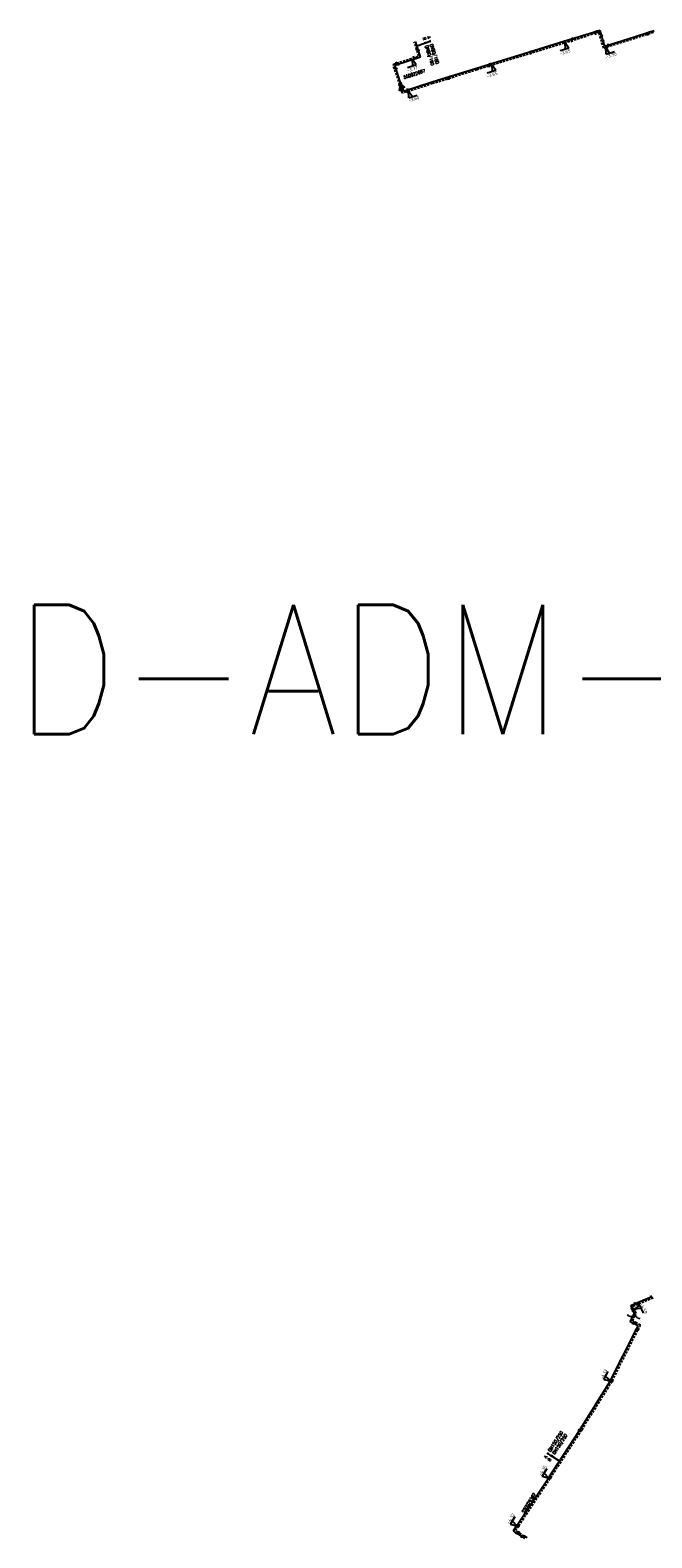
# Model space of a CAD drawing. Header units: millimetres. Extents: x 0 to 118318689, y 0 to 490460760.
# Tile 3 of 117: x 113661744 to 113834918, y 485379656 to 485799266. Entities that reach past the tile are written whole.
import ezdxf
from ezdxf.enums import TextEntityAlignment as Align

# ---------------------------------------------------------------- set-up
doc = ezdxf.new("R2010")
doc.units = ezdxf.units.MM
doc.header["$LTSCALE"] = 200
doc.linetypes.add('HIDDEN2', pattern=[4.7625, 3.175, -1.5875])
doc.layers.get('0').update_dxf_attribs({"color": 8})
for name, color, linetype in [('LD-I-lekdetectiecode', 7, 'Continuous'), ('WT-C-mof', 7, 'Continuous'), ('WT-C-VERLOOP', 7, 'Continuous'), ('WT-I-diam', 7, 'Continuous'), ('WT-I-info', 7, 'Continuous'), ('WT-I-NAP', 7, 'Continuous'), ('WT-L-aanvoer', 6, 'Continuous'), ('WT-L-retour', 6, 'HIDDEN2')]:
    doc.layers.add(name, color=color, linetype=linetype)
doc.styles.add('DIN17', font='ROMANS.SHX', dxfattribs={"width": 0.9})
doc.styles.add('ISOCP', font='ISOCP.SHX')

# ---------------------------------------------------------------- blocks, each defined once
blk = doc.blocks.new('LR-mof')
at = {"color": 0, "linetype": 'ByBlock', "lineweight": -2}
blk.add_line((0, -0.75), (0, 0.75), dxfattribs=at)
blk = doc.blocks.new('nap1')
at = {"color": 0, "linetype": 'Continuous'}
for p, q in [((-1, 3.5), (0, 0)), ((-1, 3.5), (4, 3.5)), ((1, 3.5), (0, 0))]:
    blk.add_line(p, q, dxfattribs=at)
at = {"color": 0, "linetype": 'Continuous', "style": 'ISOCP'}
for tag, p in [('*1', (1.7, 5)), ('*2', (4, 1.5))]:
    blk.add_attdef(tag, text='', height=1.8, dxfattribs=at).set_placement(p, align=Align.MIDDLE)
blk = doc.blocks.new('LR-VERL')
at = {"color": 0, "linetype": 'ByBlock', "lineweight": -2}
blk.add_lwpolyline([(1.08, 0), (-1.08, -1.25), (-1.08, 1.25)], close=True, dxfattribs=at)
blk = doc.blocks.new('nap2')
at = {"color": 0, "linetype": 'Continuous'}
for p, q in [((1, 3.5), (-4, 3.5)), ((-1, 3.5), (0, 0)), ((1, 3.5), (0, 0))]:
    blk.add_line(p, q, dxfattribs=at)
at = {"color": 0, "linetype": 'Continuous', "style": 'ISOCP'}
for tag, p in [('*2', (-4, 1.5)), ('*1', (-1.5, 5))]:
    blk.add_attdef(tag, text='', height=1.8, dxfattribs=at).set_placement(p, align=Align.MIDDLE)
blk = doc.blocks.new('LR-hyp')
at = {"color": 7, "linetype": 'ByBlock', "lineweight": -3, "style": 'DIN17', "width": 0.9}
blk.add_attdef('*1', text='', height=1.8, dxfattribs=at).set_placement((0, 0), align=Align.MIDDLE)
at = {"color": 7, "linetype": 'ByBlock', "lineweight": -2, "style": 'DIN17', "width": 0.9, "flags": 1}
blk.add_attdef('*2', text='', height=1.8, dxfattribs=at).set_placement((0, -5), align=Align.MIDDLE)
blk = doc.blocks.new('LR-DIAB2')
at = {"color": 0, "linetype": 'Continuous', "lineweight": -3}
blk.add_line((0, 5), (0, 7.8), dxfattribs=at)
at = {"color": 0, "lineweight": -3}
blk.add_line((0, 0), (0, 5), dxfattribs=at)
for points in [[(0.61, 7.8), (0, 7.8), (-0.61, 7.8)], [(0.61, 5), (0, 5), (-0.61, 5)]]:
    blk.add_lwpolyline(points, dxfattribs=at)
at = {"color": 1, "lineweight": -3, "style": 'DIN17', "width": 0.9}
for tag, p in [('*1', (-1.61, 7.8)), ('*2', (-1.61, 5.02))]:
    blk.add_attdef(tag, text='', height=1.8, dxfattribs=at).set_placement(p, align=Align.MIDDLE_RIGHT)
for tag, p in [('*11', (1.61, 7.8)), ('*12', (1.61, 5))]:
    blk.add_attdef(tag, text='', height=1.8, dxfattribs=at).set_placement(p, align=Align.MIDDLE_LEFT)
blk = doc.blocks.new('LR-mofD')
at = {"color": 0, "linetype": 'ByBlock', "lineweight": -2}
blk.add_line((0, -0.75), (0, 0.75), dxfattribs=at)
at = {"color": 1, "linetype": 'ByBlock', "lineweight": -3, "style": 'DIN17', "width": 0.9}
blk.add_attdef('*1', text='', height=1.8, dxfattribs=at).set_placement((0, 2), align=Align.MIDDLE)

msp = doc.modelspace()

# ---------------------------------------------------------------- linework, layer by layer
at = {"layer": 'WT-L-aanvoer'}
for p, q in [((113820483, 485799163), (113810392, 485796065)), ((113821843, 485794760), (113820483, 485799163)), ((113835600, 485799088), (113834075, 485798606)), ((113770510, 485791843), (113769104, 485796145)), ((113810392, 485796065), (113796618, 485791834)), ((113830062, 485797337), (113821843, 485794760)), ((113834075, 485798606), (113830062, 485797337)), ((113763364, 485789507), (113770510, 485791843)), ((113796618, 485791834), (113786061, 485788579)), ((113764936, 485784618), (113763364, 485789507)), ((113786061, 485788579), (113773721, 485784763)), ((113765221, 485783733), (113764936, 485784618)), ((113765703, 485782234), (113765221, 485783733)), ((113773721, 485784763), (113765703, 485782234)), ((113830267, 485444885), (113834752, 485446775)), ((113829049, 485444363), (113830267, 485444885)), ((113829405, 485443575), (113829049, 485444363)), ((113830056, 485442131), (113829405, 485443575)), ((113828892, 485439797), (113829528, 485441072)), ((113829764, 485439357), (113828892, 485439797)), ((113829528, 485441072), (113830056, 485442131)), ((113831118, 485438673), (113829764, 485439357)), ((113830478, 485437392), (113831118, 485438673)), ((113823251, 485423118), (113830478, 485437392)), ((113814748, 485409562), (113823251, 485423118)), ((113806004, 485396164), (113814748, 485409562)), ((113797165, 485382829), (113806004, 485396164)), ((113796369, 485381597), (113797165, 485382829)), ((113797154, 485381075), (113796369, 485381597)), ((113798638, 485380088), (113797154, 485381075)), ((113799537, 485379488), (113798638, 485380088))]:
    msp.add_line(p, q, dxfattribs=at)
at = {"layer": 'WT-L-retour'}
for p, q in [((113770031, 485792086), (113768743, 485796027)), ((113810509, 485795683), (113796736, 485791452)), ((113820218, 485798664), (113810509, 485795683)), ((113821580, 485794259), (113820218, 485798664)), ((113830182, 485796955), (113821580, 485794259)), ((113833667, 485798057), (113830182, 485796955)), ((113835341, 485798586), (113833667, 485798057)), ((113762886, 485789751), (113770031, 485792086)), ((113796736, 485791452), (113786179, 485788197)), ((113764720, 485784049), (113762886, 485789751)), ((113786179, 485788197), (113773840, 485784381)), ((113765014, 485783136), (113764720, 485784049)), ((113765463, 485781739), (113765014, 485783136)), ((113773840, 485784381), (113765463, 485781739)), ((113829648, 485444130), (113831202, 485444793)), ((113830100, 485443129), (113829648, 485444130)), ((113830554, 485442122), (113830100, 485443129)), ((113831202, 485444793), (113835308, 485446514)), ((113829495, 485439997), (113830201, 485441412)), ((113830401, 485439539), (113829495, 485439997)), ((113830201, 485441412), (113830554, 485442122)), ((113831721, 485438873), (113830401, 485439539)), ((113831090, 485437608), (113831721, 485438873)), ((113823887, 485423330), (113831090, 485437608)), ((113815407, 485409759), (113823887, 485423330)), ((113806665, 485396359), (113815407, 485409759)), ((113797824, 485383019), (113806665, 485396359)), ((113796988, 485381726), (113797825, 485383020)), ((113797833, 485381164), (113796988, 485381726)), ((113799382, 485380133), (113797833, 485381164)), ((113800147, 485379621), (113799382, 485380133))]:
    msp.add_line(p, q, dxfattribs=at)

# ---------------------------------------------------------------- block references
at = {"layer": 'LD-I-lekdetectiecode', "linetype": 'Continuous'}
ref = msp.add_blockref('LR-hyp', (113795477, 485621286), dxfattribs=dict(at, xscale=20000, yscale=20000, zscale=20000))
ref.add_attrib('*1', 'LD-ADM-3901', dxfattribs={"layer": '0', "color": 0, "linetype": 'ByBlock', "lineweight": -3, "height": 36000, "style": 'DIN17', "width": 0.9}).set_placement((113795477, 485621286), align=Align.MIDDLE)
at = {"layer": 'WT-C-mof', "linetype": 'Continuous'}
for p, xscale, yscale, zscale, rotation in [((113819648, 485798907), 500.0000000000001, 500.0000000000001, 500.0000000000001, 17.0698), ((113812594, 485796323), 500.0000000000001, 500.0000000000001, 500.0000000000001, 17.0698), ((113812849, 485796819), 500.0000000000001, 500.0000000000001, 500.0000000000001, 17.0698), ((113819248, 485798366), 500.0000000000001, 500.0000000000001, 500.0000000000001, 17.0698), ((113820664, 485797221), 500.0000000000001, 500.0000000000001, 500.0000000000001, 287.1758999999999), ((113820925, 485797731), 500.0000000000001, 500.0000000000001, 500.0000000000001, 287.1758999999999), ((113821146, 485795661), 500.0000000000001, 500.0000000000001, 500.0000000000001, 287.1758999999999), ((113821373, 485796282), 500.0000000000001, 500.0000000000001, 500.0000000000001, 287.1758999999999), ((113822410, 485794519), 500.0000000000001, 500.0000000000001, 500.0000000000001, 17.40389999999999), ((113822811, 485795064), 500.0000000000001, 500.0000000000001, 500.0000000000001, 17.40389999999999), ((113833846, 485798114), 500.0000000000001, 500.0000000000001, 500.0000000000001, 17.5481), ((113834252, 485798662), 500.0000000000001, 500.0000000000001, 500.0000000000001, 17.5481), ((113768632, 485791629), 500.0000000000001, 500.0000000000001, 500.0000000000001, 18.1018), ((113769061, 485791370), 500.0000000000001, 500.0000000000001, 500.0000000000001, 18.1018), ((113769404, 485794005), 500.0000000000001, 500.0000000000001, 500.0000000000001, 288.1018), ((113769900, 485793712), 500.0000000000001, 500.0000000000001, 500.0000000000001, 288.1018), ((113801146, 485792807), 499.9999999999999, 499.9999999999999, 499.9999999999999, 17.0743), ((113801359, 485793290), 499.9999999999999, 499.9999999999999, 499.9999999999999, 17.0743), ((113763186, 485788820), 500, 500, 500, 287.8318), ((113763670, 485788555), 500, 500, 500, 287.8318), ((113763847, 485790065), 500.0000000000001, 500.0000000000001, 500.0000000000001, 18.1018), ((113764291, 485789810), 500.0000000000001, 500.0000000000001, 500.0000000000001, 18.1018), ((113778438, 485786222), 500, 500, 500, 17.18509999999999), ((113789628, 485789261), 500, 500, 500, 17.13540000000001), ((113789920, 485789769), 500, 500, 500, 17.13540000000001), ((113764720, 485784049), 500, 500, 500, 287.8318), ((113764936, 485784618), 500, 500, 500, 287.8318), ((113765201, 485782554), 500, 500, 500, 287.8318), ((113765398, 485783183), 500, 500, 500, 287.8318), ((113766737, 485782141), 500, 500, 500, 17.5067), ((113766959, 485782630), 500, 500, 500, 17.5067), ((113778248, 485785744), 500, 500, 500, 17.18509999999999), ((113834752, 485446775), 500, 500, 500, 22.8184), ((113829405, 485443575), 500, 500, 500, 294.2923), ((113829692, 485442940), 500, 500, 500, 294.2923), ((113830100, 485443129), 500, 500, 500, 294.2923), ((113830267, 485444885), 500, 500, 500, 23.2068), ((113831202, 485444793), 500, 500, 500, 22.8184), ((113829764, 485439357), 500, 500, 500, 333.2155), ((113830401, 485439539), 500, 500, 500, 333.2155), ((113830478, 485437392), 500, 500, 500, 63.2242), ((113831090, 485437608), 500, 500, 500, 63.4905), ((113823251, 485423118), 500, 500, 500, 57.9188), ((113823887, 485423330), 500, 500, 500, 63.2242), ((113814748, 485409562), 500, 500, 500, 56.8607), ((113815407, 485409759), 500, 500, 500, 57.9188), ((113806004, 485396164), 500, 500, 500, 57.4937), ((113806665, 485396359), 500, 500, 500, 56.8607), ((113797165, 485382829), 500, 500, 500, 57.4937), ((113797154, 485381075), 500, 500, 500, 326.3725), ((113797824, 485383019), 500, 500, 500, 57.4937), ((113797833, 485381164), 500, 500, 500, 326.3725), ((113798638, 485380088), 500, 500, 500, 326.3725), ((113799382, 485380133), 500, 500, 500, 326.2318)]:
    msp.add_blockref('LR-mof', p, dxfattribs=dict(at, xscale=xscale, yscale=yscale, zscale=zscale, rotation=rotation))
at = {"layer": 'WT-C-mof', "xscale": 499.9999999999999, "yscale": 499.9999999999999, "zscale": 499.9999999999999, "rotation": 107.8318}
for p in [(113765014, 485783136), (113765221, 485783733)]:
    msp.add_blockref('LR-mof', p, dxfattribs=at)
at = {"layer": 'WT-C-mof', "xscale": 500, "yscale": 500, "zscale": 500, "rotation": 63.4933}
msp.add_blockref('LR-mofD', (113829528, 485441072), dxfattribs=at).add_auto_attribs({'*1': 'E'})
at = {"layer": 'WT-C-mof'}
ref = msp.add_blockref('LR-mofD', (113830201, 485441412), dxfattribs=dict(at, xscale=500, yscale=500, zscale=500, rotation=63.4933))
ref.add_attrib('*1', 'E', dxfattribs={"layer": '0', "color": 1, "linetype": 'ByBlock', "lineweight": -3, "height": 900, "rotation": 63.4933, "style": 'DIN17', "width": 0.9}).set_placement((113831116, 485440957), align=Align.MIDDLE)
at = {"layer": 'WT-C-VERLOOP', "linetype": 'Continuous', "xscale": 499.9999999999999, "yscale": 499.9999999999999, "zscale": 499.9999999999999, "rotation": 107.8318}
for p in [(113765014, 485783136), (113765221, 485783733)]:
    msp.add_blockref('LR-VERL', p, dxfattribs=at)
at = {"layer": 'WT-I-diam', "linetype": 'Continuous', "xscale": 500, "yscale": 500, "zscale": 500}
for p, rotation, values in [((113769497, 485794943), 288.1018440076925, {'*1': 'A', '*11': 'DN80/160', '*2': 'R', '*12': 'DN80/160'}), ((113809169, 485401014), 56.87147652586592, {'*1': 'A', '*11': 'DN150/250', '*2': 'R', '*12': 'DN150/250'})]:
    msp.add_blockref('LR-DIAB2', p, dxfattribs=dict(at, rotation=rotation)).add_auto_attribs(values)
at = {"layer": 'WT-I-info', "linetype": 'Continuous', "xscale": 500.0000000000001, "yscale": 500.0000000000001, "zscale": 500.0000000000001, "rotation": 18.10184400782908}
msp.add_blockref('LR-hyp', (113768739, 485787059), dxfattribs=at).add_auto_attribs({'*1': '550022607'})
at = {"layer": 'WT-I-info', "linetype": 'Continuous'}
ref = msp.add_blockref('LR-hyp', (113800642, 485389369), dxfattribs=dict(at, xscale=500, yscale=500, zscale=500, rotation=57.4937))
ref.add_attrib('*1', '550029367', dxfattribs={"layer": '0', "color": 0, "linetype": 'ByBlock', "lineweight": -3, "height": 900, "rotation": 57.4937, "style": 'DIN17', "width": 0.9}).set_placement((113800642, 485389369), align=Align.MIDDLE)
at = {"layer": 'WT-I-NAP', "linetype": 'Continuous'}
ref = msp.add_blockref('nap1', (113810789, 485795768), dxfattribs=dict(at, xscale=500, yscale=500, zscale=500, rotation=197.0697825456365))
ref.add_attrib('*1', '-3.65', dxfattribs={"layer": '0', "color": 1, "linetype": 'Continuous', "height": 900, "rotation": 17.06978, "style": 'ISOCP'}).set_placement((113810709, 485793129), align=Align.MIDDLE)
ref = msp.add_blockref('nap2', (113822107, 485794424), dxfattribs=dict(at, xscale=500, yscale=500, zscale=500, rotation=197.4039238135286))
ref.add_attrib('*1', '-3.90', dxfattribs={"layer": '0', "color": 1, "linetype": 'Continuous', "height": 900, "rotation": 17.40392, "style": 'ISOCP'}).set_placement((113823570, 485792263), align=Align.MIDDLE)
ref = msp.add_blockref('nap1', (113768227, 485791097), dxfattribs=dict(at, xscale=499.9999999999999, yscale=499.9999999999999, zscale=499.9999999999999, rotation=198.1018440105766))
ref.add_attrib('*1', '-3.77', dxfattribs={"layer": '0', "color": 1, "linetype": 'Continuous', "height": 900, "rotation": 18.10184, "style": 'ISOCP'}).set_placement((113768195, 485788456), align=Align.MIDDLE)
ref = msp.add_blockref('nap1', (113790461, 485789517), dxfattribs=dict(at, xscale=500.0000000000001, yscale=500.0000000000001, zscale=500.0000000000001, rotation=197.1353576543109))
ref.add_attrib('*1', '-3.65', dxfattribs={"layer": '0', "color": 1, "linetype": 'Continuous', "height": 900, "rotation": 17.13536, "style": 'ISOCP'}).set_placement((113790385, 485786878), align=Align.MIDDLE)
ref = msp.add_blockref('nap2', (113767158, 485782273), dxfattribs=dict(at, xscale=500, yscale=500, zscale=500, rotation=197.5066529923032))
ref.add_attrib('*1', '-3.60', dxfattribs={"layer": '0', "color": 1, "linetype": 'Continuous', "height": 900, "rotation": 17.50665, "style": 'ISOCP'}).set_placement((113768625, 485780115), align=Align.MIDDLE)
ref = msp.add_blockref('nap1', (113830040, 485443260), dxfattribs=dict(at, xscale=500, yscale=500, zscale=500, rotation=294.2923314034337))
ref.add_attrib('*1', '-4.59', dxfattribs={"layer": '0', "color": 1, "linetype": 'Continuous', "height": 900, "rotation": 294.29233, "style": 'ISOCP'}).set_placement((113832669, 485443514), align=Align.MIDDLE)
ref = msp.add_blockref('nap1', (113823366, 485423346), dxfattribs=dict(at, xscale=500, yscale=500, zscale=500, rotation=63.14409515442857))
ref.add_attrib('*1', '-4.13', dxfattribs={"layer": '0', "color": 1, "linetype": 'Continuous', "height": 900, "rotation": 63.1441, "style": 'ISOCP'}).set_placement((113821520, 485425234), align=Align.MIDDLE)
ref = msp.add_blockref('nap1', (113806103, 485396315), dxfattribs=dict(at, xscale=500, yscale=500, zscale=500, rotation=56.87147652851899))
ref.add_attrib('*1', '-4.35', dxfattribs={"layer": '0', "color": 1, "linetype": 'Continuous', "height": 900, "rotation": 56.87148, "style": 'ISOCP'}).set_placement((113804474, 485398393), align=Align.MIDDLE)
ref = msp.add_blockref('nap1', (113797262, 485382976), dxfattribs=dict(at, xscale=500, yscale=500, zscale=500, rotation=57.49369065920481))
ref.add_attrib('*1', '-4.32', dxfattribs={"layer": '0', "color": 1, "linetype": 'Continuous', "height": 900, "rotation": 57.49369, "style": 'ISOCP'}).set_placement((113795611, 485385037), align=Align.MIDDLE)

doc.saveas('drawing.dxf')
